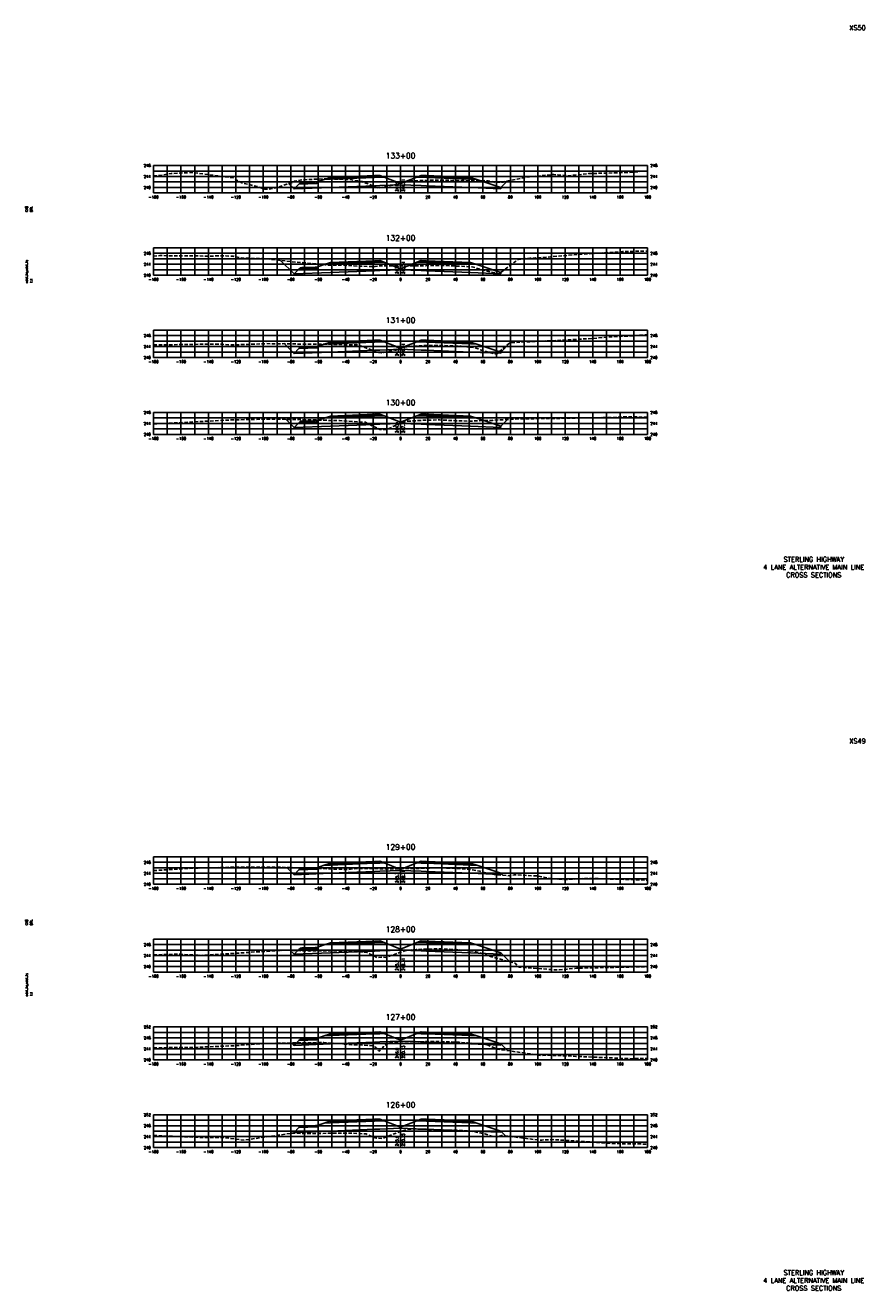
# Model space of a CAD drawing. Extents: x 37 to 9410, y 16 to 8218.
# Tile 6 of 110: x 2227 to 2838, y 16 to 938. Entities that reach past the tile are written whole.
import ezdxf
from ezdxf.enums import TextEntityAlignment as Align

# ---------------------------------------------------------------- set-up
doc = ezdxf.new("R2010")
doc.units = 0
doc.header["$LTSCALE"] = 20
doc.header["$MEASUREMENT"] = 0
doc.linetypes.add('HIDDEN_050%', pattern=[0.1875, 0.125, -0.0625])
for name, color, linetype in [('S-AT-TXT175', 6, 'Continuous'), ('S-AT-TXT80', 1, 'Continuous'), ('XDATUM', 3, 'Continuous'), ('XEG', 1, 'HIDDEN_050%'), ('XFG', 2, 'Continuous'), ('XGRID', 251, 'Continuous'), ('XGRIDT', 2, 'Continuous'), ('XREF-BORDER', 7, 'Continuous')]:
    doc.layers.add(name, color=color, linetype=linetype)
doc.styles.add('L100', font='simplex.shx', dxfattribs={"height": 2})
doc.styles.add('L175', font='ROMANSM.shx', dxfattribs={"height": 3.5})
doc.styles.add('L80', font='ROMANSM.shx', dxfattribs={"height": 1.6})

# ---------------------------------------------------------------- blocks, each defined once
blk = doc.blocks.new('03025_00_att1')
at = {"layer": 'S-AT-TXT175', "style": 'L175'}
for tag, p in [('NUM', (32.402, 20.822)), ('LINE1', (30.64, 1.444)), ('LINE2', (30.64, 1.161)), ('LINE3', (30.64, 0.877))]:
    blk.add_attdef(tag, text='', height=0.175, dxfattribs=at).set_placement(p, align=Align.CENTER)
at = {"layer": 'S-AT-TXT80', "style": 'L80'}
for tag, p in [('DESIGNED', (2.094, 14.201)), ('CHECKED', (2.265, 14.201)), ('DRAFTED', (2.436, 14.201)), ('PCTB', (2.094, 11.605)), ('PSCALE', (2.265, 11.605)), ('PVIEW', (2.436, 11.605))]:
    blk.add_attdef(tag, p, '', height=0.08, rotation=90, dxfattribs=at)

msp = doc.modelspace()

# ---------------------------------------------------------------- linework, layer by layer
at = {"layer": 'XDATUM', "flags": 128}
for points in [[(2418.46, 822.89), (2422.41, 818.94), (2449, 820), (2481, 821.28), (2485, 821.44), (2500, 822.04), (2515, 821.44), (2519, 821.28), (2551, 820), (2573, 819.12), (2573, 820.01), (2577.59, 824.6)], [(2412.5, 766.85), (2422.41, 756.94), (2449, 758), (2481, 759.28), (2485, 759.44), (2500, 760.04), (2515, 759.44), (2519, 759.28), (2551, 758), (2573, 757.12), (2573, 758.01), (2573.23, 758.24)], [(2415.22, 706.13), (2422.41, 698.94), (2449, 700), (2481, 701.28), (2485, 701.44), (2500, 702.04), (2515, 701.44), (2519, 701.28), (2551, 700), (2573, 699.12), (2573, 700.01), (2579.69, 706.7)], [(2416.38, 650.97), (2422.41, 644.94), (2449, 646), (2481, 647.28), (2485, 647.44), (2500, 648.04), (2515, 647.44), (2519, 647.28), (2551, 646), (2573, 645.12), (2573, 646.01), (2577.84, 650.85)], [(2417.09, 324.26), (2422.41, 318.94), (2449, 320), (2481, 321.28), (2485, 321.44), (2500, 322.04), (2515, 321.44), (2519, 321.28), (2551, 320), (2573, 319.12), (2573, 320.01), (2574.46, 318.55)], [(2419.56, 263.79), (2422.41, 260.94), (2449, 262), (2481, 263.28), (2485, 263.44), (2500, 264.04), (2515, 263.44), (2519, 263.28), (2551, 262), (2573, 261.12), (2573, 262.01), (2579.53, 255.49)], [(2420.66, 196.32), (2422.41, 194.57), (2449, 195.64), (2481, 196.92), (2485, 197.08), (2500, 197.68), (2515, 197.08), (2519, 196.92), (2551, 195.64), (2573, 194.76), (2573, 195.64), (2577.9, 190.74)], [(2421.86, 130.46), (2422.41, 131.01), (2449, 132.08), (2481, 133.36), (2485, 133.52), (2500, 134.12), (2515, 133.52), (2519, 133.36), (2551, 132.08), (2573, 131.2), (2573, 132.09), (2576.48, 128.61)]]:
    msp.add_lwpolyline(points, dxfattribs=at)
at = {"layer": 'XEG', "flags": 128}
for points in [[(2320, 828.38), (2321.57, 828.37), (2332.82, 830.1), (2347.96, 830.93), (2377.91, 827.01), (2384.4, 823.28), (2396.14, 820.63), (2401.04, 818.68), (2403.3, 818.68), (2410.25, 820.03), (2417.11, 822.49), (2421.52, 823.81), (2422.7, 824.63), (2428.03, 825.53), (2428.21, 825.54), (2428.66, 825.57), (2445, 826.36), (2445.36, 826.36), (2463.43, 825.72), (2463.82, 825.69), (2471.85, 824.35), (2472.08, 824.26), (2483.78, 819.54), (2496.32, 821.95), (2496.93, 822.06), (2500, 822.92), (2504.21, 824.11), (2504.45, 824.17), (2507.95, 824.73), (2508.11, 824.75), (2515.41, 825.03), (2515.65, 825.04), (2515.96, 825.05), (2528.08, 825.41), (2528.45, 825.4), (2540.25, 825.12), (2540.8, 825.11), (2552.95, 824.87), (2553, 824.87), (2561.61, 824.97), (2563.73, 824.75), (2566.73, 824.47), (2567.71, 824.03), (2568.34, 823.68), (2569.07, 824.02), (2570.37, 823.85), (2574.75, 823.95), (2578.49, 824.81), (2584.88, 825.99), (2593.65, 827.83), (2606.09, 828.95), (2610.13, 829.4), (2611.81, 829.38), (2614.55, 829.25), (2621.84, 828.55), (2636.88, 830.07), (2670.01, 831.13), (2680, 832.18)], [(2320, 769.81), (2324.48, 770.32), (2361.03, 769.99), (2372.65, 770.2), (2377.94, 769.8), (2383.85, 768.65), (2392.34, 768.21), (2400.22, 768.12), (2407.78, 767.41), (2416.48, 766.37), (2424.05, 765.52), (2431.94, 764.92), (2445.1, 763.57), (2448.71, 763.37), (2454.25, 763.33), (2456.3, 763.41), (2464.47, 763.09), (2465.12, 763.04), (2465.95, 762.8), (2479.04, 762.32), (2479.84, 761.92), (2480.3, 762.06), (2480.71, 762.1), (2481.29, 762.32), (2483.34, 762.66), (2484.24, 762.89), (2492.37, 762.79), (2500, 762.81), (2501.26, 762.81), (2504.75, 762.73), (2508.22, 762.81), (2510.92, 762.82), (2514.26, 762.87), (2516, 762.93), (2518.37, 762.98), (2528.11, 763.22), (2538.03, 762.85), (2540.4, 762.75), (2546.79, 762.48), (2548.19, 762.4), (2552.19, 762.07), (2553.11, 762), (2558.44, 760.21), (2559.41, 759.88), (2561.45, 759.38), (2571.67, 757.07), (2583.68, 766.08), (2585.71, 767.6), (2591.15, 768.18), (2591.86, 768.25), (2594.15, 768.42), (2598.24, 768.68), (2609.15, 769.36), (2610.68, 769.54), (2625.8, 770.84), (2661.67, 773.24), (2676.35, 773.58), (2680, 773.65)], [(2320, 705.17), (2333.7, 705.36), (2364.31, 705.82), (2370.17, 705.71), (2376.62, 705.21), (2387.49, 705.54), (2402.08, 706.13), (2407.3, 706.11), (2415.11, 706.13), (2423.09, 705.92), (2433.16, 705.71), (2441.09, 705.68), (2446.84, 705.79), (2453.75, 705.51), (2458.49, 705.39), (2465.33, 705.24), (2469.12, 705.18), (2475.21, 702.93), (2483.29, 699.72), (2486.09, 699.55), (2487.92, 699.57), (2497.33, 702.08), (2497.64, 702.13), (2500, 702.78), (2503.17, 703.64), (2503.4, 703.71), (2503.53, 703.74), (2508.36, 704.36), (2508.72, 704.37), (2516.1, 704.66), (2521.97, 704.82), (2528.29, 704.89), (2534.17, 704.63), (2540.47, 704.43), (2544.18, 704.22), (2548.3, 703.91), (2551, 703.66), (2553.71, 703.41), (2556.49, 702.29), (2559.1, 701.33), (2564.63, 699.79), (2569.85, 698.38), (2575.26, 703.16), (2579.62, 706.7), (2584.95, 707.13), (2587.47, 707.27), (2594.45, 707.47), (2601.01, 708.01), (2611.67, 708.26), (2640.13, 709.97), (2653.33, 711.17), (2663.26, 711.56), (2680, 712.62)], [(2320, 647.68), (2334.85, 648.32), (2355.97, 649.46), (2373.37, 650.38), (2376.74, 650.52), (2382.06, 650.65), (2398.23, 651.04), (2403.43, 651.04), (2406.95, 651.07), (2419.59, 650.93), (2424.16, 650.87), (2435.63, 650.61), (2440.22, 650.42), (2455.49, 650), (2469.76, 649.19), (2474.4, 648.79), (2476.13, 647.8), (2484.96, 643.65), (2488.62, 643.52), (2489.62, 643.46), (2495.09, 645.9), (2499.82, 647.92), (2500, 647.98), (2501.78, 648.64), (2503.88, 649.51), (2506.64, 649.65), (2508.22, 649.8), (2511.52, 649.97), (2516.31, 650.3), (2526.69, 650.49), (2528.43, 650.51), (2538.54, 650.02), (2540.21, 649.94), (2544.57, 649.83), (2549.52, 649.6), (2560.71, 650.06), (2566.8, 650.21), (2572.8, 650.6), (2582.39, 651.07), (2590.86, 651.39), (2594.37, 651.37), (2615.03, 651.68), (2626.42, 651.76), (2630.38, 651.95), (2653.56, 652.34), (2659.38, 652.66), (2668.31, 652.73), (2680, 652.56)], [(2320, 322.01), (2323.41, 322.18), (2343.41, 323.42), (2347.35, 323.66), (2349.84, 323.73), (2378.4, 324.44), (2384.62, 324.45), (2403.17, 324.59), (2406.45, 324.52), (2413.39, 324.38), (2420.92, 324.13), (2424.75, 323.98), (2432.62, 323.77), (2440.11, 323.6), (2451.06, 322.99), (2462.22, 322.85), (2467.76, 323.53), (2469.75, 323.51), (2482.76, 323.42), (2486.76, 323.34), (2493.73, 323.27), (2500, 323.41), (2500.54, 323.43), (2507.07, 323.42), (2512.4, 323.53), (2516.9, 323.69), (2523.14, 323.9), (2528.46, 324.03), (2534.9, 323.79), (2540.52, 323.58), (2544.14, 323.35), (2548.43, 323.13), (2550.72, 322.72), (2553.72, 322.39), (2557.85, 321.44), (2560.14, 320.79), (2564.19, 319.88), (2566.6, 319.31), (2569.86, 318.88), (2578.96, 318.23), (2582.72, 318.91), (2598.99, 318.1), (2603.94, 317.32), (2609.17, 316.11), (2618.36, 315.44), (2636.21, 316.3), (2636.66, 316.33), (2636.79, 316.33), (2680, 315.01)], [(2320, 260.6), (2320.74, 260.6), (2339.3, 261.06), (2344.29, 260.63), (2355.34, 260.18), (2369.75, 261.06), (2385.02, 262.02), (2387.66, 262.22), (2395.81, 262.8), (2406, 263.22), (2416.54, 263.91), (2420.73, 263.75), (2427.92, 263.52), (2433.37, 263.35), (2440.94, 263.44), (2450.23, 263.35), (2455.56, 263.43), (2468.07, 262.8), (2475.3, 262.45), (2477.9, 261.12), (2482.75, 258.68), (2487.19, 258.78), (2489.2, 258.66), (2493.04, 260.07), (2499.15, 262.15), (2500, 262.44), (2502.4, 263.24), (2504.04, 263.77), (2505.8, 264.06), (2508.57, 264.27), (2511.42, 264.43), (2516.34, 264.63), (2524.14, 264.84), (2528.62, 264.92), (2533.07, 264.72), (2540.81, 264.38), (2545.71, 264.02), (2548.49, 263.81), (2551.97, 263.4), (2553.75, 263.2), (2557.16, 262.15), (2562.72, 260.42), (2567.48, 258.75), (2571.88, 257.61), (2583.29, 254.44), (2583.41, 254.41), (2586.32, 251.6), (2586.36, 251.58), (2588.83, 251.4), (2614.08, 249.53), (2615.62, 249.56), (2621.13, 250.06), (2626.95, 250.71), (2628.32, 250.92), (2631.98, 250.95), (2675.92, 251.8), (2676.45, 251.81), (2676.49, 251.81), (2680, 251.86)], [(2320, 192.88), (2330.96, 192.88), (2350.38, 193.1), (2372.5, 194.04), (2381.56, 194.43), (2387.51, 194.98), (2401.12, 195.89), (2419.3, 196.26), (2420.02, 196.32), (2426.77, 196.35), (2438.61, 196.54), (2442.64, 196.69), (2444.2, 196.6), (2461.15, 195.34), (2464.53, 194.84), (2470.1, 195.01), (2480.53, 194.1), (2482.3, 192.8), (2484.09, 190.32), (2486.17, 191.69), (2487.5, 193.8), (2488.17, 194.45), (2489.65, 195.1), (2491.54, 196.25), (2492.65, 196.34), (2495.1, 196.89), (2495.64, 197.06), (2495.68, 197.07), (2500, 197.2), (2504.64, 197.34), (2509.02, 197.36), (2514.69, 197.21), (2516.77, 197.25), (2526.74, 197.35), (2528.87, 197.36), (2539.13, 196.92), (2541.16, 196.86), (2542.39, 196.8), (2548.77, 196.38), (2550.12, 196.27), (2556.7, 195.87), (2557.5, 195.78), (2560.4, 195.5), (2564.37, 194.52), (2565.96, 193.82), (2570.55, 191.77), (2597.92, 187.94), (2602.08, 187.26), (2607.88, 187.38), (2619.98, 186.95), (2627.66, 186.51), (2668.15, 184.83), (2672.13, 184.9), (2680, 184.98)], [(2320, 128.8), (2322.62, 128.74), (2356.57, 127.37), (2370.79, 127.33), (2386.11, 125.51), (2386.19, 125.51), (2394.01, 126.63), (2420.63, 130.47), (2431.04, 130.39), (2431.45, 130.38), (2432.12, 130.35), (2448.3, 130.46), (2449.4, 130.47), (2463.11, 130.63), (2464, 130.58), (2474.85, 130.01), (2481.5, 127.21), (2482.5, 126.9), (2486.64, 126.74), (2487.23, 126.77), (2488.5, 127.27), (2499.67, 131.77), (2500, 131.87), (2504.03, 133.08), (2504.62, 133.34), (2508.72, 133.65), (2509.11, 133.66), (2516.22, 133.5), (2517.01, 133.48), (2518.18, 133.42), (2528.71, 133.01), (2530.01, 132.96), (2540.85, 132.62), (2541.68, 132.59), (2548.86, 132.25), (2549.49, 132.16), (2554.51, 131.58), (2555.3, 131.31), (2561.3, 130.04), (2562.03, 129.82), (2567.74, 128.03), (2568.22, 128.04), (2570.96, 127.84), (2571.32, 128.06), (2573.7, 128.97), (2599.96, 125.57), (2602.94, 125.42), (2603.83, 125.58), (2611.64, 125.87), (2650.36, 123.35), (2659.81, 122.79), (2680, 122.61)]]:
    msp.add_lwpolyline(points, dxfattribs=at)
at = {"layer": 'XFG', "flags": 128}
for points in [[(2422.41, 818.94), (2422.41, 818.94), (2418.46, 822.89)], [(2500, 822.78), (2488.05, 827.57), (2485, 827.44), (2481, 827.28), (2449, 826), (2444.43, 825.82), (2439, 824.01), (2439, 823.01), (2425.96, 822.49), (2422.41, 818.94), (2449, 820), (2481, 821.28), (2485, 821.44), (2500, 822.04), (2500, 822.78)], [(2439, 824.01), (2438, 823.97), (2438, 823.63), (2428, 823.23), (2428, 823.57), (2427, 823.53), (2425.96, 822.49), (2439, 823.01), (2439, 824.01)], [(2438, 823.97), (2428, 823.57), (2428, 823.23), (2438, 823.63), (2438, 823.97)], [(2485, 827.78), (2481, 827.62), (2449, 826.34), (2449, 827.34), (2444.43, 825.82), (2449, 826), (2481, 827.28), (2485, 827.44), (2488.05, 827.57), (2485, 828.78), (2485, 827.78)], [(2485, 828.78), (2481, 828.62), (2449, 827.34), (2449, 827), (2481, 828.28), (2485, 828.44), (2485, 828.78)], [(2485, 828.44), (2481, 828.28), (2449, 827), (2449, 826.34), (2481, 827.62), (2485, 827.78), (2485, 828.44)], [(2500, 822.78), (2511.95, 827.57), (2515, 827.44), (2519, 827.28), (2551, 826), (2555.57, 825.82), (2573, 820.01), (2573, 819.12), (2551, 820), (2519, 821.28), (2515, 821.44), (2500, 822.04)], [(2515, 828.78), (2511.95, 827.57), (2515, 827.44), (2519, 827.28), (2551, 826), (2555.57, 825.82), (2551, 827.34), (2551, 826.34), (2519, 827.62), (2515, 827.78), (2515, 828.78)], [(2515, 828.78), (2515, 828.44), (2519, 828.28), (2551, 827), (2551, 827.34), (2519, 828.62), (2515, 828.78)], [(2515, 828.44), (2515, 827.78), (2519, 827.62), (2551, 826.34), (2551, 827), (2519, 828.28), (2515, 828.44)], [(2573, 820.01), (2573, 820.01), (2577.59, 824.6)], [(2422.41, 756.94), (2422.41, 756.94), (2412.5, 766.85)], [(2485, 765.78), (2481, 765.62), (2449, 764.34), (2449, 765.34), (2444.43, 763.82), (2449, 764), (2481, 765.28), (2485, 765.44), (2488.05, 765.57), (2485, 766.78), (2485, 765.78)], [(2485, 766.78), (2481, 766.62), (2449, 765.34), (2449, 765), (2481, 766.28), (2485, 766.44), (2485, 766.78)], [(2485, 766.44), (2481, 766.28), (2449, 765), (2449, 764.34), (2481, 765.62), (2485, 765.78), (2485, 766.44)], [(2515, 766.78), (2511.95, 765.57), (2515, 765.44), (2519, 765.28), (2551, 764), (2555.57, 763.82), (2551, 765.34), (2551, 764.34), (2519, 765.62), (2515, 765.78), (2515, 766.78)], [(2515, 766.78), (2515, 766.44), (2519, 766.28), (2551, 765), (2551, 765.34), (2519, 766.62), (2515, 766.78)], [(2515, 766.44), (2515, 765.78), (2519, 765.62), (2551, 764.34), (2551, 765), (2519, 766.28), (2515, 766.44)], [(2500, 760.78), (2488.05, 765.57), (2485, 765.44), (2481, 765.28), (2449, 764), (2444.43, 763.82), (2439, 762.01), (2439, 761.01), (2425.96, 760.49), (2422.41, 756.94), (2449, 758), (2481, 759.28), (2485, 759.44), (2500, 760.04), (2500, 760.78)], [(2439, 762.01), (2438, 761.97), (2438, 761.63), (2428, 761.23), (2428, 761.57), (2427, 761.53), (2425.96, 760.49), (2439, 761.01), (2439, 762.01)], [(2438, 761.97), (2428, 761.57), (2428, 761.23), (2438, 761.63), (2438, 761.97)], [(2500, 760.78), (2511.95, 765.57), (2515, 765.44), (2519, 765.28), (2551, 764), (2555.57, 763.82), (2573, 758.01), (2573, 757.12), (2551, 758), (2519, 759.28), (2515, 759.44), (2500, 760.04)], [(2573, 758.01), (2573, 758.01), (2573.23, 758.24)], [(2422.41, 698.94), (2422.41, 698.94), (2415.22, 706.13)], [(2500, 702.78), (2488.05, 707.57), (2485, 707.44), (2481, 707.28), (2449, 706), (2444.43, 705.82), (2439, 704.01), (2439, 703.01), (2425.96, 702.49), (2422.41, 698.94), (2449, 700), (2481, 701.28), (2485, 701.44), (2500, 702.04), (2500, 702.78)], [(2439, 704.01), (2438, 703.97), (2438, 703.63), (2428, 703.23), (2428, 703.57), (2427, 703.53), (2425.96, 702.49), (2439, 703.01), (2439, 704.01)], [(2438, 703.97), (2428, 703.57), (2428, 703.23), (2438, 703.63), (2438, 703.97)], [(2485, 707.78), (2481, 707.62), (2449, 706.34), (2449, 707.34), (2444.43, 705.82), (2449, 706), (2481, 707.28), (2485, 707.44), (2488.05, 707.57), (2485, 708.78), (2485, 707.78)], [(2485, 708.78), (2481, 708.62), (2449, 707.34), (2449, 707), (2481, 708.28), (2485, 708.44), (2485, 708.78)], [(2485, 708.44), (2481, 708.28), (2449, 707), (2449, 706.34), (2481, 707.62), (2485, 707.78), (2485, 708.44)], [(2500, 702.78), (2511.95, 707.57), (2515, 707.44), (2519, 707.28), (2551, 706), (2555.57, 705.82), (2573, 700.01), (2573, 699.12), (2551, 700), (2519, 701.28), (2515, 701.44), (2500, 702.04)], [(2515, 708.78), (2511.95, 707.57), (2515, 707.44), (2519, 707.28), (2551, 706), (2555.57, 705.82), (2551, 707.34), (2551, 706.34), (2519, 707.62), (2515, 707.78), (2515, 708.78)], [(2515, 708.78), (2515, 708.44), (2519, 708.28), (2551, 707), (2551, 707.34), (2519, 708.62), (2515, 708.78)], [(2515, 708.44), (2515, 707.78), (2519, 707.62), (2551, 706.34), (2551, 707), (2519, 708.28), (2515, 708.44)], [(2573, 700.01), (2573, 700.01), (2579.69, 706.7)], [(2422.41, 644.94), (2422.41, 644.94), (2416.38, 650.97)], [(2500, 648.78), (2488.05, 653.57), (2485, 653.44), (2481, 653.28), (2449, 652), (2444.43, 651.82), (2439, 650.01), (2439, 649.01), (2425.96, 648.49), (2422.41, 644.94), (2449, 646), (2481, 647.28), (2485, 647.44), (2500, 648.04), (2500, 648.78)], [(2439, 650.01), (2438, 649.97), (2438, 649.63), (2428, 649.23), (2428, 649.57), (2427, 649.53), (2425.96, 648.49), (2439, 649.01), (2439, 650.01)], [(2438, 649.97), (2428, 649.57), (2428, 649.23), (2438, 649.63), (2438, 649.97)], [(2485, 653.78), (2481, 653.62), (2449, 652.34), (2449, 653.34), (2444.43, 651.82), (2449, 652), (2481, 653.28), (2485, 653.44), (2488.05, 653.57), (2485, 654.78), (2485, 653.78)], [(2485, 654.78), (2481, 654.62), (2449, 653.34), (2449, 653), (2481, 654.28), (2485, 654.44), (2485, 654.78)], [(2485, 654.44), (2481, 654.28), (2449, 653), (2449, 652.34), (2481, 653.62), (2485, 653.78), (2485, 654.44)], [(2500, 648.78), (2511.95, 653.57), (2515, 653.44), (2519, 653.28), (2551, 652), (2555.57, 651.82), (2573, 646.01), (2573, 645.12), (2551, 646), (2519, 647.28), (2515, 647.44), (2500, 648.04)], [(2515, 654.78), (2511.95, 653.57), (2515, 653.44), (2519, 653.28), (2551, 652), (2555.57, 651.82), (2551, 653.34), (2551, 652.34), (2519, 653.62), (2515, 653.78), (2515, 654.78)], [(2515, 654.78), (2515, 654.44), (2519, 654.28), (2551, 653), (2551, 653.34), (2519, 654.62), (2515, 654.78)], [(2515, 654.44), (2515, 653.78), (2519, 653.62), (2551, 652.34), (2551, 653), (2519, 654.28), (2515, 654.44)], [(2573, 646.01), (2573, 646.01), (2577.84, 650.85)], [(2422.41, 318.94), (2422.41, 318.94), (2417.09, 324.26)], [(2500, 322.78), (2488.05, 327.57), (2485, 327.44), (2481, 327.28), (2449, 326), (2444.43, 325.82), (2439, 324.01), (2439, 323.01), (2425.96, 322.49), (2422.41, 318.94), (2449, 320), (2481, 321.28), (2485, 321.44), (2500, 322.04), (2500, 322.78)], [(2439, 324.01), (2438, 323.97), (2438, 323.63), (2428, 323.23), (2428, 323.57), (2427, 323.53), (2425.96, 322.49), (2439, 323.01), (2439, 324.01)], [(2438, 323.97), (2428, 323.57), (2428, 323.23), (2438, 323.63), (2438, 323.97)], [(2485, 327.78), (2481, 327.62), (2449, 326.34), (2449, 327.34), (2444.43, 325.82), (2449, 326), (2481, 327.28), (2485, 327.44), (2488.05, 327.57), (2485, 328.78), (2485, 327.78)], [(2485, 328.78), (2481, 328.62), (2449, 327.34), (2449, 327), (2481, 328.28), (2485, 328.44), (2485, 328.78)], [(2485, 328.44), (2481, 328.28), (2449, 327), (2449, 326.34), (2481, 327.62), (2485, 327.78), (2485, 328.44)], [(2500, 322.78), (2511.95, 327.57), (2515, 327.44), (2519, 327.28), (2551, 326), (2555.57, 325.82), (2573, 320.01), (2573, 319.12), (2551, 320), (2519, 321.28), (2515, 321.44), (2500, 322.04)], [(2515, 328.78), (2511.95, 327.57), (2515, 327.44), (2519, 327.28), (2551, 326), (2555.57, 325.82), (2551, 327.34), (2551, 326.34), (2519, 327.62), (2515, 327.78), (2515, 328.78)], [(2515, 328.78), (2515, 328.44), (2519, 328.28), (2551, 327), (2551, 327.34), (2519, 328.62), (2515, 328.78)], [(2515, 328.44), (2515, 327.78), (2519, 327.62), (2551, 326.34), (2551, 327), (2519, 328.28), (2515, 328.44)], [(2573, 320.01), (2573, 320.01), (2574.46, 318.55)], [(2500, 264.78), (2488.05, 269.57), (2485, 269.44), (2481, 269.28), (2449, 268), (2444.43, 267.82), (2439, 266.01), (2439, 265.01), (2425.96, 264.49), (2422.41, 260.94), (2449, 262), (2481, 263.28), (2485, 263.44), (2500, 264.04), (2500, 264.78)], [(2485, 269.78), (2481, 269.62), (2449, 268.34), (2449, 269.34), (2444.43, 267.82), (2449, 268), (2481, 269.28), (2485, 269.44), (2488.05, 269.57), (2485, 270.78), (2485, 269.78)], [(2485, 270.78), (2481, 270.62), (2449, 269.34), (2449, 269), (2481, 270.28), (2485, 270.44), (2485, 270.78)], [(2485, 270.44), (2481, 270.28), (2449, 269), (2449, 268.34), (2481, 269.62), (2485, 269.78), (2485, 270.44)], [(2500, 264.78), (2511.95, 269.57), (2515, 269.44), (2519, 269.28), (2551, 268), (2555.57, 267.82), (2573, 262.01), (2573, 261.12), (2551, 262), (2519, 263.28), (2515, 263.44), (2500, 264.04)], [(2515, 270.78), (2511.95, 269.57), (2515, 269.44), (2519, 269.28), (2551, 268), (2555.57, 267.82), (2551, 269.34), (2551, 268.34), (2519, 269.62), (2515, 269.78), (2515, 270.78)], [(2515, 270.78), (2515, 270.44), (2519, 270.28), (2551, 269), (2551, 269.34), (2519, 270.62), (2515, 270.78)], [(2515, 270.44), (2515, 269.78), (2519, 269.62), (2551, 268.34), (2551, 269), (2519, 270.28), (2515, 270.44)], [(2422.41, 260.94), (2422.41, 260.94), (2419.56, 263.79)], [(2439, 266.01), (2438, 265.97), (2438, 265.63), (2428, 265.23), (2428, 265.57), (2427, 265.53), (2425.96, 264.49), (2439, 265.01), (2439, 266.01)], [(2438, 265.97), (2428, 265.57), (2428, 265.23), (2438, 265.63), (2438, 265.97)], [(2573, 262.01), (2573, 262.01), (2579.53, 255.49)], [(2500, 198.42), (2488.05, 203.2), (2485, 203.08), (2481, 202.92), (2449, 201.64), (2444.43, 201.45), (2439, 199.64), (2439, 198.64), (2425.96, 198.12), (2422.41, 194.57), (2449, 195.64), (2481, 196.92), (2485, 197.08), (2500, 197.68), (2500, 198.42)], [(2485, 203.42), (2481, 203.26), (2449, 201.98), (2449, 202.98), (2444.43, 201.45), (2449, 201.64), (2481, 202.92), (2485, 203.08), (2488.05, 203.2), (2485, 204.42), (2485, 203.42)], [(2485, 204.42), (2481, 204.26), (2449, 202.98), (2449, 202.64), (2481, 203.92), (2485, 204.08), (2485, 204.42)], [(2485, 204.08), (2481, 203.92), (2449, 202.64), (2449, 201.98), (2481, 203.26), (2485, 203.42), (2485, 204.08)], [(2500, 198.42), (2511.95, 203.2), (2515, 203.08), (2519, 202.92), (2551, 201.64), (2555.57, 201.45), (2573, 195.64), (2573, 194.76), (2551, 195.64), (2519, 196.92), (2515, 197.08), (2500, 197.68)], [(2515, 204.42), (2511.95, 203.2), (2515, 203.08), (2519, 202.92), (2551, 201.64), (2555.57, 201.45), (2551, 202.98), (2551, 201.98), (2519, 203.26), (2515, 203.42), (2515, 204.42)], [(2515, 204.42), (2515, 204.08), (2519, 203.92), (2551, 202.64), (2551, 202.98), (2519, 204.26), (2515, 204.42)], [(2515, 204.08), (2515, 203.42), (2519, 203.26), (2551, 201.98), (2551, 202.64), (2519, 203.92), (2515, 204.08)], [(2422.41, 194.57), (2422.41, 194.57), (2420.66, 196.32)], [(2439, 199.64), (2438, 199.6), (2438, 199.26), (2428, 198.86), (2428, 199.2), (2427, 199.16), (2425.96, 198.12), (2439, 198.64), (2439, 199.64)], [(2438, 199.6), (2428, 199.2), (2428, 198.86), (2438, 199.26), (2438, 199.6)], [(2573, 195.64), (2573, 195.64), (2577.9, 190.74)], [(2500, 134.86), (2488.05, 139.64), (2485, 139.52), (2481, 139.36), (2449, 138.08), (2444.43, 137.9), (2439, 136.09), (2439, 135.09), (2425.96, 134.56), (2422.41, 131.01), (2449, 132.08), (2481, 133.36), (2485, 133.52), (2500, 134.12), (2500, 134.86)], [(2485, 139.86), (2481, 139.7), (2449, 138.42), (2449, 139.42), (2444.43, 137.9), (2449, 138.08), (2481, 139.36), (2485, 139.52), (2488.05, 139.64), (2485, 140.86), (2485, 139.86)], [(2485, 140.86), (2481, 140.7), (2449, 139.42), (2449, 139.08), (2481, 140.36), (2485, 140.52), (2485, 140.86)], [(2485, 140.52), (2481, 140.36), (2449, 139.08), (2449, 138.42), (2481, 139.7), (2485, 139.86), (2485, 140.52)], [(2500, 134.86), (2511.95, 139.64), (2515, 139.52), (2519, 139.36), (2551, 138.08), (2555.57, 137.9), (2573, 132.09), (2573, 131.2), (2551, 132.08), (2519, 133.36), (2515, 133.52), (2500, 134.12)], [(2515, 140.86), (2511.95, 139.64), (2515, 139.52), (2519, 139.36), (2551, 138.08), (2555.57, 137.9), (2551, 139.42), (2551, 138.42), (2519, 139.7), (2515, 139.86), (2515, 140.86)], [(2515, 140.86), (2515, 140.52), (2519, 140.36), (2551, 139.08), (2551, 139.42), (2519, 140.7), (2515, 140.86)], [(2515, 140.52), (2515, 139.86), (2519, 139.7), (2551, 138.42), (2551, 139.08), (2519, 140.36), (2515, 140.52)], [(2422.41, 131.01), (2422.41, 131.01), (2421.86, 130.46)], [(2439, 136.09), (2438, 136.05), (2438, 135.71), (2428, 135.31), (2428, 135.65), (2427, 135.61), (2425.96, 134.56), (2439, 135.09), (2439, 136.09)], [(2438, 136.05), (2428, 135.65), (2428, 135.31), (2438, 135.71), (2438, 136.05)], [(2573, 132.09), (2573, 132.09), (2576.48, 128.61)]]:
    msp.add_lwpolyline(points, dxfattribs=at)
at = {"layer": 'XGRID'}
for p, q in [((2320, 816), (2320, 836)), ((2320, 836), (2680, 836)), ((2320, 832), (2680, 832)), ((2330, 816), (2330, 836)), ((2340, 816), (2340, 836)), ((2350, 816), (2350, 836)), ((2360, 816), (2360, 836)), ((2370, 816), (2370, 836)), ((2380, 816), (2380, 836)), ((2390, 816), (2390, 836)), ((2400, 816), (2400, 836)), ((2410, 816), (2410, 836)), ((2420, 816), (2420, 836)), ((2430, 816), (2430, 836)), ((2440, 816), (2440, 836)), ((2450, 816), (2450, 836)), ((2460, 816), (2460, 836)), ((2470, 816), (2470, 836)), ((2480, 816), (2480, 836)), ((2490, 816), (2490, 836)), ((2500, 816), (2500, 836)), ((2510, 816), (2510, 836)), ((2520, 816), (2520, 836)), ((2530, 816), (2530, 836)), ((2540, 816), (2540, 836)), ((2550, 816), (2550, 836)), ((2560, 816), (2560, 836)), ((2570, 816), (2570, 836)), ((2580, 816), (2580, 836)), ((2590, 816), (2590, 836)), ((2600, 816), (2600, 836)), ((2610, 816), (2610, 836)), ((2620, 816), (2620, 836)), ((2630, 816), (2630, 836)), ((2640, 816), (2640, 836)), ((2650, 816), (2650, 836)), ((2660, 816), (2660, 836)), ((2670, 816), (2670, 836)), ((2680, 816), (2680, 836)), ((2320, 828), (2680, 828)), ((2320, 824), (2680, 824)), ((2320, 820), (2680, 820)), ((2320, 816), (2680, 816)), ((2320, 756), (2320, 776)), ((2320, 776), (2680, 776)), ((2330, 756), (2330, 776)), ((2340, 756), (2340, 776)), ((2350, 756), (2350, 776)), ((2360, 756), (2360, 776)), ((2370, 756), (2370, 776)), ((2380, 756), (2380, 776)), ((2390, 756), (2390, 776)), ((2400, 756), (2400, 776)), ((2410, 756), (2410, 776)), ((2420, 756), (2420, 776)), ((2430, 756), (2430, 776)), ((2440, 756), (2440, 776)), ((2450, 756), (2450, 776)), ((2460, 756), (2460, 776)), ((2470, 756), (2470, 776)), ((2480, 756), (2480, 776)), ((2490, 756), (2490, 776)), ((2500, 756), (2500, 776)), ((2510, 756), (2510, 776)), ((2520, 756), (2520, 776)), ((2530, 756), (2530, 776)), ((2540, 756), (2540, 776)), ((2550, 756), (2550, 776)), ((2560, 756), (2560, 776)), ((2570, 756), (2570, 776)), ((2580, 756), (2580, 776)), ((2590, 756), (2590, 776)), ((2600, 756), (2600, 776)), ((2610, 756), (2610, 776)), ((2620, 756), (2620, 776)), ((2630, 756), (2630, 776)), ((2640, 756), (2640, 776)), ((2650, 756), (2650, 776)), ((2660, 756), (2660, 776)), ((2670, 756), (2670, 776)), ((2680, 756), (2680, 776)), ((2320, 772), (2680, 772)), ((2320, 768), (2680, 768)), ((2320, 764), (2680, 764)), ((2320, 760), (2680, 760)), ((2320, 756), (2680, 756)), ((2320, 696), (2320, 716)), ((2320, 716), (2680, 716)), ((2320, 712), (2680, 712)), ((2330, 696), (2330, 716)), ((2340, 696), (2340, 716)), ((2350, 696), (2350, 716)), ((2360, 696), (2360, 716)), ((2370, 696), (2370, 716)), ((2380, 696), (2380, 716)), ((2390, 696), (2390, 716)), ((2400, 696), (2400, 716)), ((2410, 696), (2410, 716)), ((2420, 696), (2420, 716)), ((2430, 696), (2430, 716)), ((2440, 696), (2440, 716)), ((2450, 696), (2450, 716)), ((2460, 696), (2460, 716)), ((2470, 696), (2470, 716)), ((2480, 696), (2480, 716)), ((2490, 696), (2490, 716)), ((2500, 696), (2500, 716)), ((2510, 696), (2510, 716)), ((2520, 696), (2520, 716)), ((2530, 696), (2530, 716)), ((2540, 696), (2540, 716)), ((2550, 696), (2550, 716)), ((2560, 696), (2560, 716)), ((2570, 696), (2570, 716)), ((2580, 696), (2580, 716)), ((2590, 696), (2590, 716)), ((2600, 696), (2600, 716)), ((2610, 696), (2610, 716)), ((2620, 696), (2620, 716)), ((2630, 696), (2630, 716)), ((2640, 696), (2640, 716)), ((2650, 696), (2650, 716)), ((2660, 696), (2660, 716)), ((2670, 696), (2670, 716)), ((2680, 696), (2680, 716)), ((2320, 708), (2680, 708)), ((2320, 704), (2680, 704)), ((2320, 700), (2680, 700)), ((2320, 696), (2680, 696)), ((2320, 640), (2320, 656)), ((2320, 656), (2680, 656)), ((2330, 640), (2330, 656)), ((2340, 640), (2340, 656)), ((2350, 640), (2350, 656)), ((2360, 640), (2360, 656)), ((2370, 640), (2370, 656)), ((2380, 640), (2380, 656)), ((2390, 640), (2390, 656)), ((2400, 640), (2400, 656)), ((2410, 640), (2410, 656)), ((2420, 640), (2420, 656)), ((2430, 640), (2430, 656)), ((2440, 640), (2440, 656)), ((2450, 640), (2450, 656)), ((2460, 640), (2460, 656)), ((2470, 640), (2470, 656)), ((2480, 640), (2480, 656)), ((2490, 640), (2490, 656)), ((2500, 640), (2500, 656)), ((2510, 640), (2510, 656)), ((2520, 640), (2520, 656)), ((2530, 640), (2530, 656)), ((2540, 640), (2540, 656)), ((2550, 640), (2550, 656)), ((2560, 640), (2560, 656)), ((2570, 640), (2570, 656)), ((2580, 640), (2580, 656)), ((2590, 640), (2590, 656)), ((2600, 640), (2600, 656)), ((2610, 640), (2610, 656)), ((2620, 640), (2620, 656)), ((2630, 640), (2630, 656)), ((2640, 640), (2640, 656)), ((2650, 640), (2650, 656)), ((2660, 640), (2660, 656)), ((2670, 640), (2670, 656)), ((2680, 640), (2680, 656)), ((2320, 652), (2680, 652)), ((2320, 648), (2680, 648)), ((2320, 644), (2680, 644)), ((2320, 640), (2680, 640)), ((2320, 312), (2320, 332)), ((2320, 332), (2680, 332)), ((2320, 328), (2680, 328)), ((2320, 324), (2680, 324)), ((2330, 312), (2330, 332)), ((2340, 312), (2340, 332)), ((2350, 312), (2350, 332)), ((2360, 312), (2360, 332)), ((2370, 312), (2370, 332)), ((2380, 312), (2380, 332)), ((2390, 312), (2390, 332)), ((2400, 312), (2400, 332)), ((2410, 312), (2410, 332)), ((2420, 312), (2420, 332)), ((2430, 312), (2430, 332)), ((2440, 312), (2440, 332)), ((2450, 312), (2450, 332)), ((2460, 312), (2460, 332)), ((2470, 312), (2470, 332)), ((2480, 312), (2480, 332)), ((2490, 312), (2490, 332)), ((2500, 312), (2500, 332)), ((2510, 312), (2510, 332)), ((2520, 312), (2520, 332)), ((2530, 312), (2530, 332)), ((2540, 312), (2540, 332)), ((2550, 312), (2550, 332)), ((2560, 312), (2560, 332)), ((2570, 312), (2570, 332)), ((2580, 312), (2580, 332)), ((2590, 312), (2590, 332)), ((2600, 312), (2600, 332)), ((2610, 312), (2610, 332)), ((2620, 312), (2620, 332)), ((2630, 312), (2630, 332)), ((2640, 312), (2640, 332)), ((2650, 312), (2650, 332)), ((2660, 312), (2660, 332)), ((2670, 312), (2670, 332)), ((2680, 312), (2680, 332)), ((2320, 320), (2680, 320)), ((2320, 316), (2680, 316)), ((2320, 312), (2680, 312)), ((2320, 248), (2320, 272)), ((2320, 272), (2680, 272)), ((2320, 268), (2680, 268)), ((2330, 248), (2330, 272)), ((2340, 248), (2340, 272)), ((2350, 248), (2350, 272)), ((2360, 248), (2360, 272)), ((2370, 248), (2370, 272)), ((2380, 248), (2380, 272)), ((2390, 248), (2390, 272)), ((2400, 248), (2400, 272)), ((2410, 248), (2410, 272)), ((2420, 248), (2420, 272)), ((2430, 248), (2430, 272)), ((2440, 248), (2440, 272)), ((2450, 248), (2450, 272)), ((2460, 248), (2460, 272)), ((2470, 248), (2470, 272)), ((2480, 248), (2480, 272)), ((2490, 248), (2490, 272)), ((2500, 248), (2500, 272)), ((2510, 248), (2510, 272)), ((2520, 248), (2520, 272)), ((2530, 248), (2530, 272)), ((2540, 248), (2540, 272)), ((2550, 248), (2550, 272)), ((2560, 248), (2560, 272)), ((2570, 248), (2570, 272)), ((2580, 248), (2580, 272)), ((2590, 248), (2590, 272)), ((2600, 248), (2600, 272)), ((2610, 248), (2610, 272)), ((2620, 248), (2620, 272)), ((2630, 248), (2630, 272)), ((2640, 248), (2640, 272)), ((2650, 248), (2650, 272)), ((2660, 248), (2660, 272)), ((2670, 248), (2670, 272)), ((2680, 248), (2680, 272)), ((2320, 264), (2680, 264)), ((2320, 260), (2680, 260)), ((2320, 256), (2680, 256)), ((2320, 252), (2680, 252)), ((2320, 248), (2680, 248)), ((2320, 184), (2320, 208)), ((2320, 208), (2680, 208)), ((2320, 204), (2680, 204)), ((2330, 184), (2330, 208)), ((2340, 184), (2340, 208)), ((2350, 184), (2350, 208)), ((2360, 184), (2360, 208)), ((2370, 184), (2370, 208)), ((2380, 184), (2380, 208)), ((2390, 184), (2390, 208)), ((2400, 184), (2400, 208)), ((2410, 184), (2410, 208)), ((2420, 184), (2420, 208)), ((2430, 184), (2430, 208)), ((2440, 184), (2440, 208)), ((2450, 184), (2450, 208)), ((2460, 184), (2460, 208)), ((2470, 184), (2470, 208)), ((2480, 184), (2480, 208)), ((2490, 184), (2490, 208)), ((2500, 184), (2500, 208)), ((2510, 184), (2510, 208)), ((2520, 184), (2520, 208)), ((2530, 184), (2530, 208)), ((2540, 184), (2540, 208)), ((2550, 184), (2550, 208)), ((2560, 184), (2560, 208)), ((2570, 184), (2570, 208)), ((2580, 184), (2580, 208)), ((2590, 184), (2590, 208)), ((2600, 184), (2600, 208)), ((2610, 184), (2610, 208)), ((2620, 184), (2620, 208)), ((2630, 184), (2630, 208)), ((2640, 184), (2640, 208)), ((2650, 184), (2650, 208)), ((2660, 184), (2660, 208)), ((2670, 184), (2670, 208)), ((2680, 184), (2680, 208)), ((2320, 200), (2680, 200)), ((2320, 196), (2680, 196)), ((2320, 192), (2680, 192)), ((2320, 188), (2680, 188)), ((2320, 184), (2680, 184)), ((2320, 120), (2320, 144)), ((2320, 144), (2680, 144)), ((2320, 140), (2680, 140)), ((2330, 120), (2330, 144)), ((2340, 120), (2340, 144)), ((2350, 120), (2350, 144)), ((2360, 120), (2360, 144)), ((2370, 120), (2370, 144)), ((2380, 120), (2380, 144)), ((2390, 120), (2390, 144)), ((2400, 120), (2400, 144)), ((2410, 120), (2410, 144)), ((2420, 120), (2420, 144)), ((2430, 120), (2430, 144)), ((2440, 120), (2440, 144)), ((2450, 120), (2450, 144)), ((2460, 120), (2460, 144)), ((2470, 120), (2470, 144)), ((2480, 120), (2480, 144)), ((2490, 120), (2490, 144)), ((2500, 120), (2500, 144)), ((2510, 120), (2510, 144)), ((2520, 120), (2520, 144)), ((2530, 120), (2530, 144)), ((2540, 120), (2540, 144)), ((2550, 120), (2550, 144)), ((2560, 120), (2560, 144)), ((2570, 120), (2570, 144)), ((2580, 120), (2580, 144)), ((2590, 120), (2590, 144)), ((2600, 120), (2600, 144)), ((2610, 120), (2610, 144)), ((2620, 120), (2620, 144)), ((2630, 120), (2630, 144)), ((2640, 120), (2640, 144)), ((2650, 120), (2650, 144)), ((2660, 120), (2660, 144)), ((2670, 120), (2670, 144)), ((2680, 120), (2680, 144)), ((2320, 136), (2680, 136)), ((2320, 132), (2680, 132)), ((2320, 128), (2680, 128)), ((2320, 124), (2680, 124)), ((2320, 120), (2680, 120))]:
    msp.add_line(p, q, dxfattribs=at)

# ---------------------------------------------------------------- block references
at = {"layer": 'XREF-BORDER'}
ref = msp.add_blockref('03025_00_att1', (2186.45, 518.23), dxfattribs=dict(at, xscale=20, yscale=20, zscale=20))
ref.add_attrib('LINE1', 'STERLING HIGHWAY', dxfattribs={"layer": 'S-AT-TXT175', "height": 3.5, "style": 'L175'}).set_placement((2801.07, 547.1), align=Align.CENTER)
ref.add_attrib('LINE2', '4 LANE ALTERNATIVE MAIN LINE', dxfattribs={"layer": 'S-AT-TXT175', "height": 3.5, "style": 'L175'}).set_placement((2801.07, 541.44), align=Align.CENTER)
ref.add_attrib('LINE3', 'CROSS SECTIONS', dxfattribs={"layer": 'S-AT-TXT175', "height": 3.5, "style": 'L175'}).set_placement((2801.07, 535.77), align=Align.CENTER)
ref.add_attrib('NUM', 'XS50', dxfattribs={"layer": 'S-AT-TXT175', "height": 3.5, "style": 'L175'}).set_placement((2833, 934.66), align=Align.CENTER)
ref.add_attrib('DESIGNED', 'CAB', (2228.34, 802.25), dxfattribs={"layer": 'S-AT-TXT80', "height": 1.6, "rotation": 90, "style": 'L80'})
ref.add_attrib('CHECKED', 'DRL', (2231.75, 802.25), dxfattribs={"layer": 'S-AT-TXT80', "height": 1.6, "rotation": 90, "style": 'L80'})
ref.add_attrib('PCTB', 'adot_hs,adot_fs', (2228.34, 750.32), dxfattribs={"layer": 'S-AT-TXT80', "height": 1.6, "rotation": 90, "style": 'L80'})
ref.add_attrib('PSCALE', '1:1', (2231.75, 750.32), dxfattribs={"layer": 'S-AT-TXT80', "height": 1.6, "rotation": 90, "style": 'L80'})
ref = msp.add_blockref('03025_00_att1', (2186.45, -1.77), dxfattribs=dict(at, xscale=20, yscale=20, zscale=20))
ref.add_attrib('LINE1', 'STERLING HIGHWAY', dxfattribs={"layer": 'S-AT-TXT175', "height": 3.5, "style": 'L175'}).set_placement((2801.07, 27.1), align=Align.CENTER)
ref.add_attrib('LINE2', '4 LANE ALTERNATIVE MAIN LINE', dxfattribs={"layer": 'S-AT-TXT175', "height": 3.5, "style": 'L175'}).set_placement((2801.07, 21.44), align=Align.CENTER)
ref.add_attrib('LINE3', 'CROSS SECTIONS', dxfattribs={"layer": 'S-AT-TXT175', "height": 3.5, "style": 'L175'}).set_placement((2801.07, 15.77), align=Align.CENTER)
ref.add_attrib('NUM', 'XS49', dxfattribs={"layer": 'S-AT-TXT175', "height": 3.5, "style": 'L175'}).set_placement((2833, 414.66), align=Align.CENTER)
ref.add_attrib('DESIGNED', 'CAB', (2228.34, 282.25), dxfattribs={"layer": 'S-AT-TXT80', "height": 1.6, "rotation": 90, "style": 'L80'})
ref.add_attrib('CHECKED', 'DRL', (2231.75, 282.25), dxfattribs={"layer": 'S-AT-TXT80', "height": 1.6, "rotation": 90, "style": 'L80'})
ref.add_attrib('PCTB', 'adot_hs,adot_fs', (2228.34, 230.32), dxfattribs={"layer": 'S-AT-TXT80', "height": 1.6, "rotation": 90, "style": 'L80'})
ref.add_attrib('PSCALE', '1:1', (2231.75, 230.32), dxfattribs={"layer": 'S-AT-TXT80', "height": 1.6, "rotation": 90, "style": 'L80'})

# ---------------------------------------------------------------- texts
at = {"layer": 'XGRIDT', "style": 'L100'}
for s, p in [('133+00', (2500, 840)), ('132+00', (2500, 780)), ('131+00', (2500, 720)), ('130+00', (2500, 660)), ('129+00', (2500, 336)), ('128+00', (2500, 276)), ('127+00', (2500, 212)), ('126+00', (2500, 148))]:
    msp.add_text(s, height=4, dxfattribs=at).set_placement(p, align=Align.BOTTOM_CENTER)
for s, p in [('248', (2318, 836)), ('244', (2318, 828)), ('240', (2318, 820)), ('248', (2318, 772)), ('244', (2318, 764)), ('240', (2318, 756)), ('248', (2318, 712)), ('244', (2318, 704)), ('240', (2318, 696)), ('248', (2318, 656)), ('244', (2318, 648)), ('240', (2318, 640)), ('248', (2318, 328)), ('244', (2318, 320)), ('240', (2318, 312)), ('248', (2318, 268)), ('244', (2318, 260)), ('240', (2318, 252)), ('252', (2318, 208)), ('248', (2318, 200)), ('244', (2318, 192)), ('240', (2318, 184)), ('252', (2318, 144)), ('248', (2318, 136)), ('244', (2318, 128)), ('240', (2318, 120))]:
    msp.add_text(s, height=2, dxfattribs=at).set_placement(p, align=Align.MIDDLE_RIGHT)
for s, p in [('248', (2682, 836)), ('244', (2682, 828)), ('240', (2682, 820)), ('248', (2682, 772)), ('244', (2682, 764)), ('240', (2682, 756)), ('248', (2682, 712)), ('244', (2682, 704)), ('240', (2682, 696)), ('248', (2682, 656)), ('244', (2682, 648)), ('240', (2682, 640)), ('248', (2682, 328)), ('244', (2682, 320)), ('240', (2682, 312)), ('248', (2682, 268)), ('244', (2682, 260)), ('240', (2682, 252)), ('252', (2682, 208)), ('248', (2682, 200)), ('244', (2682, 192)), ('240', (2682, 184)), ('252', (2682, 144)), ('248', (2682, 136)), ('244', (2682, 128)), ('240', (2682, 120))]:
    msp.add_text(s, height=2, dxfattribs=at).set_placement(p, align=Align.MIDDLE_LEFT)
for s, p in [('241.5', (2499, 817)), ('243.4', (2499, 757)), ('243.4', (2499, 697)), ('244.0', (2499, 641)), ('245.7', (2499, 313)), ('245.2', (2499, 249)), ('246.6', (2499, 185)), ('245.9', (2499, 121))]:
    msp.add_text(s, height=2, rotation=90, dxfattribs=at).set_placement(p, align=Align.BOTTOM_LEFT)
for s, p in [('244.31', (2501, 817)), ('245.31', (2501, 757)), ('246.31', (2501, 697)), ('247.31', (2501, 641)), ('248.31', (2501, 313)), ('249.31', (2501, 249)), ('250.13', (2501, 185)), ('250.35', (2501, 121))]:
    msp.add_text(s, height=2, rotation=90, dxfattribs=at).set_placement(p, align=Align.TOP_LEFT)
for s, p in [('-180', (2320, 814)), ('-160', (2340, 814)), ('-140', (2360, 814)), ('-120', (2380, 814)), ('-100', (2400, 814)), ('-80', (2420, 814)), ('-60', (2440, 814)), ('-40', (2460, 814)), ('-20', (2480, 814)), ('0', (2500, 814)), ('20', (2520, 814)), ('40', (2540, 814)), ('60', (2560, 814)), ('80', (2580, 814)), ('100', (2600, 814)), ('120', (2620, 814)), ('140', (2640, 814)), ('160', (2660, 814)), ('180', (2680, 814)), ('-180', (2320, 754)), ('-160', (2340, 754)), ('-140', (2360, 754)), ('-120', (2380, 754)), ('-100', (2400, 754)), ('-80', (2420, 754)), ('-60', (2440, 754)), ('-40', (2460, 754)), ('-20', (2480, 754)), ('0', (2500, 754)), ('20', (2520, 754)), ('40', (2540, 754)), ('60', (2560, 754)), ('80', (2580, 754)), ('100', (2600, 754)), ('120', (2620, 754)), ('140', (2640, 754)), ('160', (2660, 754)), ('180', (2680, 754)), ('-180', (2320, 694)), ('-160', (2340, 694)), ('-140', (2360, 694)), ('-120', (2380, 694)), ('-100', (2400, 694)), ('-80', (2420, 694)), ('-60', (2440, 694)), ('-40', (2460, 694)), ('-20', (2480, 694)), ('0', (2500, 694)), ('20', (2520, 694)), ('40', (2540, 694)), ('60', (2560, 694)), ('80', (2580, 694)), ('100', (2600, 694)), ('120', (2620, 694)), ('140', (2640, 694)), ('160', (2660, 694)), ('180', (2680, 694)), ('-180', (2320, 638)), ('-160', (2340, 638)), ('-140', (2360, 638)), ('-120', (2380, 638)), ('-100', (2400, 638)), ('-80', (2420, 638)), ('-60', (2440, 638)), ('-40', (2460, 638)), ('-20', (2480, 638)), ('0', (2500, 638)), ('20', (2520, 638)), ('40', (2540, 638)), ('60', (2560, 638)), ('80', (2580, 638)), ('100', (2600, 638)), ('120', (2620, 638)), ('140', (2640, 638)), ('160', (2660, 638)), ('180', (2680, 638)), ('-180', (2320, 310)), ('-160', (2340, 310)), ('-140', (2360, 310)), ('-120', (2380, 310)), ('-100', (2400, 310)), ('-80', (2420, 310)), ('-60', (2440, 310)), ('-40', (2460, 310)), ('-20', (2480, 310)), ('0', (2500, 310)), ('20', (2520, 310)), ('40', (2540, 310)), ('60', (2560, 310)), ('80', (2580, 310)), ('100', (2600, 310)), ('120', (2620, 310)), ('140', (2640, 310)), ('160', (2660, 310)), ('180', (2680, 310)), ('-180', (2320, 246)), ('-160', (2340, 246)), ('-140', (2360, 246)), ('-120', (2380, 246)), ('-100', (2400, 246)), ('-80', (2420, 246)), ('-60', (2440, 246)), ('-40', (2460, 246)), ('-20', (2480, 246)), ('0', (2500, 246)), ('20', (2520, 246)), ('40', (2540, 246)), ('60', (2560, 246)), ('80', (2580, 246)), ('100', (2600, 246)), ('120', (2620, 246)), ('140', (2640, 246)), ('160', (2660, 246)), ('180', (2680, 246)), ('-180', (2320, 182)), ('-160', (2340, 182)), ('-140', (2360, 182)), ('-120', (2380, 182)), ('-100', (2400, 182)), ('-80', (2420, 182)), ('-60', (2440, 182)), ('-40', (2460, 182)), ('-20', (2480, 182)), ('0', (2500, 182)), ('20', (2520, 182)), ('40', (2540, 182)), ('60', (2560, 182)), ('80', (2580, 182)), ('100', (2600, 182)), ('120', (2620, 182)), ('140', (2640, 182)), ('160', (2660, 182)), ('180', (2680, 182)), ('-180', (2320, 118)), ('-160', (2340, 118)), ('-140', (2360, 118)), ('-120', (2380, 118)), ('-100', (2400, 118)), ('-80', (2420, 118)), ('-60', (2440, 118)), ('-40', (2460, 118)), ('-20', (2480, 118)), ('0', (2500, 118)), ('20', (2520, 118)), ('40', (2540, 118)), ('60', (2560, 118)), ('80', (2580, 118)), ('100', (2600, 118)), ('120', (2620, 118)), ('140', (2640, 118)), ('160', (2660, 118)), ('180', (2680, 118))]:
    msp.add_text(s, height=2, dxfattribs=at).set_placement(p, align=Align.TOP_CENTER)

doc.saveas('drawing.dxf')
